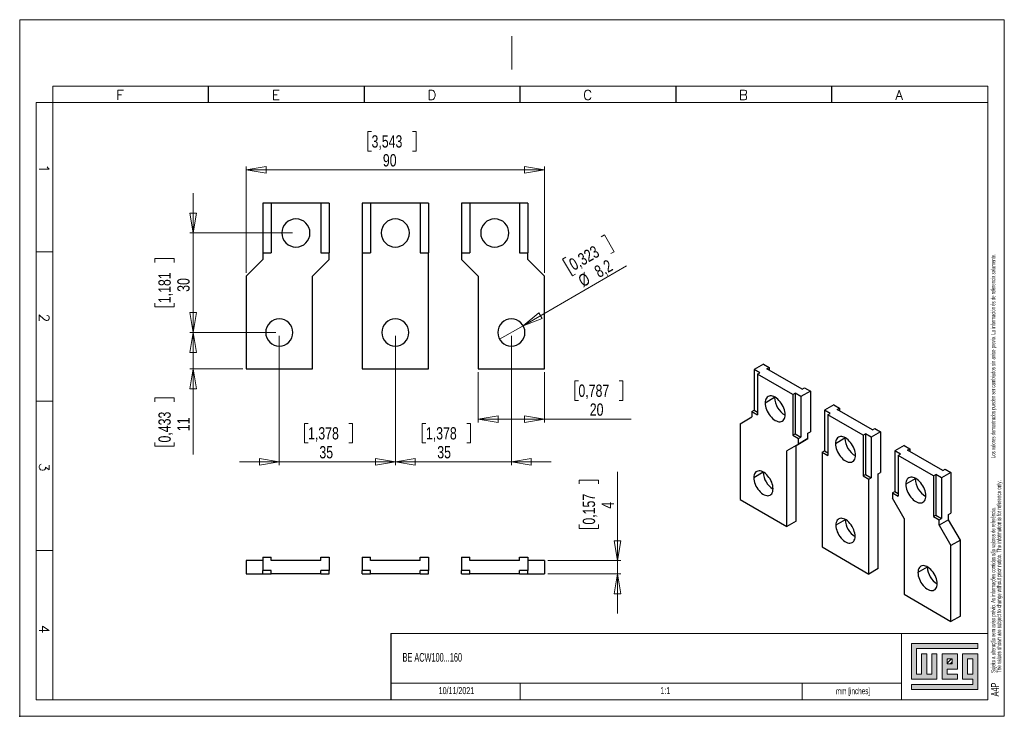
# Model space of a CAD drawing. Header units: millimetres. Extents: x 0 to 297, y 0 to 210.
import ezdxf

# ---------------------------------------------------------------- set-up
doc = ezdxf.new("R2010")
doc.units = ezdxf.units.MM
doc.header["$PDSIZE"] = -1
doc.layers.add('FORMATO', color=7, linetype='Continuous')
doc.layers.add('LEGENDA', color=7, linetype='Continuous')
doc.styles.add('SLDTEXTSTYLE0', font='ROMANS')
doc.styles.add('SLDTEXTSTYLE1', font='TXT', dxfattribs={"width": 0.605})
doc.styles.add('SLDTEXTSTYLE2', font='TXT', dxfattribs={"width": 0.574617})
doc.styles.add('SLDTEXTSTYLE3', font='TXT', dxfattribs={"width": 0.75})
doc.dimstyles.new('SLDDIMSTYLE0', dxfattribs={"dimtxt": 3.704167, "dimasz": 6, "dimexe": 0, "dimexo": 0.0625, "dimgap": 0.926042, "dimtad": 1, "dimdec": 1, "dimrnd": 1e-09, "dimzin": 12, "dimdsep": 46, "dimtxsty": 'SLDTEXTSTYLE3', "dimblk1": 'CLOSED', "dimblk2": 'CLOSED', "dimsah": 1, "dimcen": 0.09, "dimadec": 0, "dimazin": 3, "dimtfac": 1, "dimtdec": 1, "dimtmove": 0, "dimatfit": 0, "dimldrblk": 'CLOSED', "dimfxl": 0, "dimfrac": 2, "dimtolj": 1, "dimtzin": 12, "dimarcsym": 0})
doc.dimstyles.new('SLDDIMSTYLE1', dxfattribs={"dimtxt": 3.704167, "dimasz": 6, "dimexe": 0, "dimexo": 0.0625, "dimgap": 0.926042, "dimtad": 1, "dimdec": 1, "dimrnd": 1e-09, "dimzin": 12, "dimdsep": 46, "dimtxsty": 'SLDTEXTSTYLE3', "dimblk1": 'CLOSED', "dimblk2": 'CLOSED', "dimsah": 1, "dimcen": 0.09, "dimadec": 0, "dimazin": 3, "dimtfac": 1, "dimtdec": 1, "dimtofl": 0, "dimtmove": 0, "dimatfit": 3, "dimldrblk": 'CLOSED', "dimfxl": 0, "dimfrac": 2, "dimtolj": 1, "dimtzin": 12, "dimarcsym": 0})
doc.dimstyles.new('SLDDIMSTYLE2', dxfattribs={"dimtxt": 3.704167, "dimasz": 6, "dimexe": 0, "dimexo": 0.0625, "dimgap": 0.926042, "dimtad": 1, "dimdec": 1, "dimrnd": 1e-09, "dimzin": 12, "dimdsep": 46, "dimtxsty": 'SLDTEXTSTYLE3', "dimblk1": 'NONE', "dimblk2": 'CLOSED', "dimsah": 1, "dimcen": 0, "dimadec": 0, "dimazin": 3, "dimtfac": 1, "dimtdec": 1, "dimtmove": 0, "dimatfit": 3, "dimldrblk": 'NONE', "dimfxl": 0, "dimfrac": 2, "dimtolj": 1, "dimtzin": 12, "dimarcsym": 0})

# ---------------------------------------------------------------- blocks, each defined once
blk = doc.blocks.new('SW_NOTE_0')
at = {"color": 0, "linetype": 'Continuous', "lineweight": 0, "attachment_point": 1, "rotation": 90}
for s, insert, char_height, style in [('Sujeito a alteração sem aviso prévio. As informações contidas são valores de referência.                                          Los valores demostrados pueden ser cambiados sin aviso previo. La información és de referencia solamente.', (-1.71, 0), 1.32292, 'SLDTEXTSTYLE2'), ('The values shown are subject to change without prior notice. The information is for reference only.', (0.06, 0), 1.3229, 'SLDTEXTSTYLE1')]:
    blk.add_mtext(s, dxfattribs=dict(at, insert=insert, char_height=char_height, style=style))
blk = doc.blocks.new('_CLOSED')
at = {"color": 0, "linetype": 'ByBlock', "lineweight": -2}
for p, q in [((-1, 0.166667), (0, 0)), ((-1, 0.166667), (-1, -0.166667)), ((0, 0), (-1, -0.166667)), ((0, 0), (-1, 0))]:
    blk.add_line(p, q, dxfattribs=at)
blk = doc.blocks.new('_D')
at = {"color": 7, "linetype": 'Continuous', "lineweight": 18}
for p, q in [((113.31, 114.7), (113.31, 75.7)), ((148.31, 114.7), (148.31, 75.7)), ((122.54, 88.27), (121.41, 88.27)), ((121.41, 88.27), (121.41, 82.39)), ((134.85, 88.27), (135.98, 88.27)), ((135.98, 88.27), (135.98, 82.39)), ((121.41, 82.39), (122.54, 82.39)), ((135.98, 82.39), (134.85, 82.39)), ((113.31, 76.7), (101.31, 76.7)), ((148.31, 76.7), (113.31, 76.7)), ((148.31, 76.7), (160.31, 76.7))]:
    blk.add_line(p, q, dxfattribs=at)
at = {"color": 7, "linetype": 'Continuous', "lineweight": 18, "xscale": 6, "yscale": 6}
blk.add_blockref('_CLOSED', (113.31, 76.7, 56.25), dxfattribs=at)
at = {"color": 7, "linetype": 'Continuous', "lineweight": 18, "xscale": 6, "yscale": 6, "rotation": 180.0000000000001}
blk.add_blockref('_CLOSED', (148.31, 76.7, 56.25), dxfattribs=at)
at = {"color": 7, "linetype": 'Continuous', "lineweight": 18, "char_height": 3.704, "attachment_point": 1, "style": 'SLDTEXTSTYLE3'}
for s, insert in [('1,378', (122.54, 87.16)), ('35', (125.96, 81.47))]:
    blk.add_mtext(s, dxfattribs=dict(at, insert=insert))
blk = doc.blocks.new('_D_1')
at = {"color": 7, "linetype": 'Continuous', "lineweight": 18}
for p, q in [((78.31, 114.7), (78.31, 75.7)), ((113.31, 114.7), (113.31, 75.7)), ((86.98, 88.27), (85.86, 88.27)), ((85.86, 88.27), (85.86, 82.39)), ((99.3, 88.27), (100.42, 88.27)), ((100.42, 88.27), (100.42, 82.39)), ((85.86, 82.39), (86.98, 82.39)), ((100.42, 82.39), (99.3, 82.39)), ((78.31, 76.7), (66.31, 76.7)), ((113.31, 76.7), (78.31, 76.7)), ((113.31, 76.7), (125.31, 76.7))]:
    blk.add_line(p, q, dxfattribs=at)
at = {"color": 7, "linetype": 'Continuous', "lineweight": 18, "xscale": 6, "yscale": 6}
blk.add_blockref('_CLOSED', (78.31, 76.7, 56.25), dxfattribs=at)
at = {"color": 7, "linetype": 'Continuous', "lineweight": 18, "xscale": 6, "yscale": 6, "rotation": 180.0000000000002}
blk.add_blockref('_CLOSED', (113.31, 76.7, 56.25), dxfattribs=at)
at = {"color": 7, "linetype": 'Continuous', "lineweight": 18, "char_height": 3.704, "attachment_point": 1, "style": 'SLDTEXTSTYLE3'}
for s, insert in [('1,378', (86.98, 87.16)), ('35', (90.4, 81.47))]:
    blk.add_mtext(s, dxfattribs=dict(at, insert=insert))
blk = doc.blocks.new('_D_2')
at = {"color": 7, "linetype": 'Continuous', "lineweight": 18}
for p, q in [((138.31, 103.7), (138.31, 88.55)), ((158.31, 103.7), (158.31, 88.55)), ((168.54, 101.12), (167.42, 101.12)), ((167.42, 101.12), (167.42, 95.24)), ((180.86, 101.12), (181.98, 101.12)), ((181.98, 101.12), (181.98, 95.24)), ((167.42, 95.24), (168.54, 95.24)), ((181.98, 95.24), (180.86, 95.24)), ((138.31, 89.55), (158.31, 89.55)), ((158.31, 89.55), (184.48, 89.55))]:
    blk.add_line(p, q, dxfattribs=at)
at = {"color": 7, "linetype": 'Continuous', "lineweight": 18, "xscale": 6, "yscale": 6, "rotation": 180.0000000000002}
blk.add_blockref('_CLOSED', (138.31, 89.55, 56.25), dxfattribs=at)
at = {"color": 7, "linetype": 'Continuous', "lineweight": 18, "xscale": 6, "yscale": 6}
blk.add_blockref('_CLOSED', (158.31, 89.55, 56.25), dxfattribs=at)
at = {"color": 7, "linetype": 'Continuous', "lineweight": 18, "char_height": 3.704, "attachment_point": 1, "style": 'SLDTEXTSTYLE3'}
for s, insert in [('0,787', (168.54, 100.01)), ('20', (171.96, 94.32))]:
    blk.add_mtext(s, dxfattribs=dict(at, insert=insert))
blk = doc.blocks.new('_D_3')
at = {"color": 7, "linetype": 'Continuous', "lineweight": 18}
for p, q in [((106.13, 176.27), (105.01, 176.27)), ((105.01, 176.27), (105.01, 170.39)), ((118.45, 176.27), (119.57, 176.27)), ((119.57, 176.27), (119.57, 170.39)), ((105.01, 170.39), (106.13, 170.39)), ((119.57, 170.39), (118.45, 170.39)), ((68.31, 133.7), (68.31, 165.7)), ((68.31, 164.7), (158.31, 164.7)), ((158.31, 133.7), (158.31, 165.7))]:
    blk.add_line(p, q, dxfattribs=at)
at = {"color": 7, "linetype": 'Continuous', "lineweight": 18, "xscale": 6, "yscale": 6, "rotation": 180.0000000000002}
blk.add_blockref('_CLOSED', (68.31, 164.7, 56.25), dxfattribs=at)
at = {"color": 7, "linetype": 'Continuous', "lineweight": 18, "xscale": 6, "yscale": 6}
blk.add_blockref('_CLOSED', (158.31, 164.7, 56.25), dxfattribs=at)
at = {"color": 7, "linetype": 'Continuous', "lineweight": 18, "char_height": 3.704, "attachment_point": 1, "style": 'SLDTEXTSTYLE3'}
for s, insert in [('3,543', (106.13, 175.16)), ('90', (109.55, 169.47))]:
    blk.add_mtext(s, dxfattribs=dict(at, insert=insert))
blk = doc.blocks.new('_D_4')
at = {"color": 7, "linetype": 'Continuous', "lineweight": 18}
for p, q in [((175.39, 144.57), (176.37, 145.14)), ((176.37, 145.14), (179.31, 140.04)), ((179.31, 140.04), (178.34, 139.48)), ((164.73, 138.42), (163.76, 137.85)), ((163.76, 137.85), (166.7, 132.76)), ((151.86, 117.75), (183.08, 135.77)), ((166.7, 132.76), (167.67, 133.32)), ((151.86, 117.75), (144.76, 113.65))]:
    blk.add_line(p, q, dxfattribs=at)
at = {"color": 7, "linetype": 'Continuous', "lineweight": 18, "xscale": 6, "yscale": 6, "rotation": 210.0000000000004}
blk.add_blockref('_CLOSED', (151.86, 117.75, 56.25), dxfattribs=at)
at = {"color": 7, "linetype": 'Continuous', "lineweight": 18, "char_height": 3.704, "attachment_point": 1, "rotation": 30, "style": 'SLDTEXTSTYLE3'}
for s, insert in [('0,323', (165.29, 137.45)), ('8,2', (172.92, 135.29)), ('%%c', (168.08, 132.5))]:
    blk.add_mtext(s, dxfattribs=dict(at, insert=insert))
blk = doc.blocks.new('_NONE')
blk = doc.blocks.new('_D_5')
at = {"color": 7, "linetype": 'Continuous', "lineweight": 18}
for p, q in [((52.31, 115.7), (52.31, 127.7)), ((77.31, 115.7), (51.31, 115.7)), ((52.31, 104.7), (52.31, 115.7)), ((67.31, 104.7), (51.31, 104.7)), ((52.31, 104.7), (52.31, 78.92)), ((40.74, 94.85), (40.74, 95.98)), ((40.74, 95.98), (46.62, 95.98)), ((46.62, 95.98), (46.62, 94.85)), ((40.74, 82.54), (40.74, 81.41)), ((40.74, 81.41), (46.62, 81.41)), ((46.62, 81.41), (46.62, 82.54))]:
    blk.add_line(p, q, dxfattribs=at)
at = {"color": 7, "linetype": 'Continuous', "lineweight": 18, "xscale": 6, "yscale": 6}
for p, rotation in [((52.31, 115.7, 56.25), 270.0000000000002), ((52.31, 104.7, 56.25), 90.0000000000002)]:
    blk.add_blockref('_CLOSED', p, dxfattribs=dict(at, rotation=rotation))
at = {"color": 7, "linetype": 'Continuous', "lineweight": 18, "char_height": 3.704, "attachment_point": 1, "rotation": 90, "style": 'SLDTEXTSTYLE3'}
for s, insert in [('0,433', (41.85, 82.54)), ('11', (47.54, 85.96))]:
    blk.add_mtext(s, dxfattribs=dict(at, insert=insert))
blk = doc.blocks.new('_D_6')
at = {"color": 7, "linetype": 'Continuous', "lineweight": 18}
for p, q in [((52.31, 145.7), (52.31, 157.7)), ((82.31, 145.7), (51.31, 145.7)), ((52.31, 115.7), (52.31, 145.7)), ((40.74, 136.85), (40.74, 137.98)), ((40.74, 137.98), (46.62, 137.98)), ((46.62, 137.98), (46.62, 136.85)), ((40.74, 124.54), (40.74, 123.41)), ((40.74, 123.41), (46.62, 123.41)), ((46.62, 123.41), (46.62, 124.54)), ((77.31, 115.7), (51.31, 115.7)), ((52.31, 115.7), (52.31, 103.7))]:
    blk.add_line(p, q, dxfattribs=at)
at = {"color": 7, "linetype": 'Continuous', "lineweight": 18, "xscale": 6, "yscale": 6}
for p, rotation in [((52.31, 145.7, 56.25), 270.0000000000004), ((52.31, 115.7, 56.25), 90.0000000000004)]:
    blk.add_blockref('_CLOSED', p, dxfattribs=dict(at, rotation=rotation))
at = {"color": 7, "linetype": 'Continuous', "lineweight": 18, "char_height": 3.704, "attachment_point": 1, "rotation": 90, "style": 'SLDTEXTSTYLE3'}
for s, insert in [('1,181', (41.85, 124.54)), ('30', (47.54, 127.96))]:
    blk.add_mtext(s, dxfattribs=dict(at, insert=insert))
blk = doc.blocks.new('_D_7')
at = {"color": 7, "linetype": 'Continuous', "lineweight": 18}
for p, q in [((180.31, 46.94), (180.31, 73.71)), ((168.74, 70.09), (168.74, 71.22)), ((168.74, 71.22), (174.62, 71.22)), ((174.62, 71.22), (174.62, 70.09)), ((168.74, 57.78), (168.74, 56.66)), ((168.74, 56.66), (174.62, 56.66)), ((174.62, 56.66), (174.62, 57.78)), ((159.31, 46.94), (181.31, 46.94)), ((180.31, 46.94), (180.31, 42.94)), ((159.31, 42.94), (181.31, 42.94)), ((180.31, 42.94), (180.31, 30.94))]:
    blk.add_line(p, q, dxfattribs=at)
at = {"color": 7, "linetype": 'Continuous', "lineweight": 18, "xscale": 6, "yscale": 6}
for p, rotation in [((180.31, 46.94, 100.59), 270.0000000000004), ((180.31, 42.94, 100.59), 90.0000000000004)]:
    blk.add_blockref('_CLOSED', p, dxfattribs=dict(at, rotation=rotation))
at = {"color": 7, "linetype": 'Continuous', "lineweight": 18, "attachment_point": 1, "rotation": 90, "style": 'SLDTEXTSTYLE3'}
for s, insert, char_height in [('0,157', (169.85, 57.78), 3.704), ('4', (175.54, 62.57), 3.7)]:
    blk.add_mtext(s, dxfattribs=dict(at, insert=insert, char_height=char_height))

msp = doc.modelspace()

# ---------------------------------------------------------------- hatches: boundary and pattern name
at = {"linetype": 'Continuous'}
msp.add_hatch(color=7, dxfattribs=at).paths.add_polyline_path([(268.99, 21.93), (268.99, 11.15), (276.69, 11.15), (276.69, 18.85), (275.15, 18.85), (275.15, 12.69), (273.61, 12.69), (273.61, 18.85), (272.07, 18.85), (272.07, 12.69), (270.53, 12.69), (270.53, 20.39), (289.01, 20.39), (289.01, 21.93)], flags=0)
h = msp.add_hatch(color=7, dxfattribs=at)
h.paths.add_polyline_path([(268.99, 8.07), (289.01, 8.07), (289.01, 18.85), (284.39, 18.85), (284.39, 11.15), (287.47, 11.15), (287.47, 9.61), (268.99, 9.61)], flags=0)
h.paths.add_polyline_path([(285.93, 17.31), (287.47, 17.31), (287.47, 12.69), (285.93, 12.69)], flags=0)
h = msp.add_hatch(color=7, dxfattribs=at)
h.paths.add_polyline_path([(282.85, 12.69), (279.77, 12.69), (279.77, 14.23), (282.85, 14.23), (282.85, 18.85), (278.23, 18.85), (278.23, 11.15), (282.85, 11.15)], flags=0)
h.paths.add_polyline_path([(281.31, 15.77), (279.77, 15.77), (279.77, 17.31), (281.31, 17.31)], flags=0)
h = msp.add_hatch(dxfattribs=at)
h.set_pattern_fill('ANSI31', color=8, scale=0.25, style=0)
h.paths.add_polyline_path([(281.31, 15.77), (279.77, 15.77), (279.77, 17.31), (281.31, 17.31)], flags=0)

# ---------------------------------------------------------------- linework, layer by layer
at = {"color": 7, "linetype": 'Continuous', "lineweight": 18}
for p, q in [((10, 5), (10, 190)), ((5, 185), (5, 5)), ((292, 185), (292, 5)), ((5, 140), (10, 140)), ((5, 95), (10, 95)), ((5, 50), (10, 50)), ((289.01, 21.93), (268.99, 21.93)), ((268.99, 21.93), (268.99, 11.15)), ((289.01, 20.39), (289.01, 21.93)), ((270.53, 20.39), (289.01, 20.39)), ((270.53, 12.69), (270.53, 20.39)), ((273.61, 18.85), (272.07, 18.85)), ((272.07, 18.85), (272.07, 12.69)), ((273.61, 12.69), (273.61, 18.85)), ((276.69, 18.85), (275.15, 18.85)), ((275.15, 18.85), (275.15, 12.69)), ((276.69, 11.15), (276.69, 18.85)), ((282.85, 18.85), (278.23, 18.85)), ((278.23, 18.85), (278.23, 11.15)), ((282.85, 14.23), (282.85, 18.85)), ((289.01, 18.85), (284.39, 18.85)), ((284.39, 18.85), (284.39, 11.15)), ((289.01, 8.07), (289.01, 18.85)), ((279.77, 17.31), (281.31, 17.31)), ((279.77, 15.77), (279.77, 17.31)), ((281.31, 15.77), (279.77, 15.77)), ((281.31, 17.31), (281.31, 15.77)), ((285.93, 12.69), (285.93, 17.31)), ((285.93, 17.31), (287.47, 17.31)), ((287.47, 17.31), (287.47, 12.69)), ((272.07, 12.69), (270.53, 12.69)), ((275.15, 12.69), (273.61, 12.69)), ((279.77, 14.23), (282.85, 14.23)), ((279.77, 12.69), (279.77, 14.23)), ((282.85, 12.69), (279.77, 12.69)), ((282.85, 11.15), (282.85, 12.69)), ((287.47, 12.69), (285.93, 12.69)), ((151, 10), (151, 5)), ((236, 10), (236, 5)), ((268.99, 11.15), (276.69, 11.15)), ((268.99, 9.61), (268.99, 8.07)), ((287.47, 9.61), (268.99, 9.61)), ((278.23, 11.15), (282.85, 11.15)), ((284.39, 11.15), (287.47, 11.15)), ((287.47, 11.15), (287.47, 9.61)), ((268.99, 8.07), (289.01, 8.07)), ((5, 5), (10, 5))]:
    msp.add_line(p, q, dxfattribs=at)
at = {"color": 7, "linetype": 'Continuous', "lineweight": 25}
for p, q in [((75.81, 154.7), (73.31, 154.7)), ((73.31, 154.7), (73.31, 139.7)), ((90.81, 154.7), (75.81, 154.7)), ((75.81, 154.7), (75.81, 139.7)), ((90.81, 154.7), (90.81, 139.7)), ((93.31, 154.7), (90.81, 154.7)), ((93.31, 154.7), (93.31, 139.7)), ((103.31, 154.7), (103.31, 139.7)), ((105.81, 154.7), (103.31, 154.7)), ((120.81, 154.7), (105.81, 154.7)), ((105.81, 154.7), (105.81, 139.7)), ((120.81, 154.7), (120.81, 139.7)), ((123.31, 154.7), (120.81, 154.7)), ((123.31, 154.7), (123.31, 139.7)), ((135.81, 154.7), (133.31, 154.7)), ((133.31, 154.7), (133.31, 139.7)), ((135.81, 154.7), (135.81, 139.7)), ((150.81, 154.7), (135.81, 154.7)), ((150.81, 154.7), (150.81, 139.7)), ((153.31, 154.7), (150.81, 154.7)), ((153.31, 154.7), (153.31, 139.7)), ((73.31, 139.7), (73.31, 137.7)), ((73.31, 139.7), (75.81, 139.7)), ((90.81, 139.7), (93.31, 139.7)), ((93.31, 137.7), (93.31, 139.7)), ((103.31, 139.7), (103.31, 104.7)), ((103.31, 139.7), (105.81, 139.7)), ((120.81, 139.7), (123.31, 139.7)), ((123.31, 104.7), (123.31, 139.7)), ((133.31, 139.7), (133.31, 137.7)), ((133.31, 139.7), (135.81, 139.7)), ((150.81, 139.7), (153.31, 139.7)), ((153.31, 137.7), (153.31, 139.7)), ((68.31, 132.7), (73.31, 137.7)), ((93.31, 137.7), (88.31, 132.7)), ((138.31, 132.7), (133.31, 137.7)), ((153.31, 137.7), (158.31, 132.7)), ((68.31, 132.7), (68.31, 104.7)), ((88.31, 104.7), (88.31, 132.7)), ((138.31, 132.7), (138.31, 104.7)), ((158.31, 104.7), (158.31, 132.7)), ((68.31, 104.7), (88.31, 104.7)), ((103.31, 104.7), (123.31, 104.7)), ((138.31, 104.7), (158.31, 104.7)), ((224.35, 106.17), (221.52, 104.53)), ((223.29, 103.51), (221.52, 104.53)), ((221.52, 104.53), (221.52, 92.29)), ((224.35, 106.17), (226.12, 105.15)), ((225.41, 104.74), (226.12, 105.15)), ((236.02, 98.61), (225.41, 104.74)), ((226.12, 105.15), (226.12, 104.33)), ((222.58, 103.1), (223.29, 103.51)), ((233.19, 96.98), (222.58, 103.1)), ((222.58, 103.1), (222.58, 90.86)), ((236.02, 98.61), (236.72, 99.02)), ((236.72, 99.02), (238.49, 98)), ((227.71, 96.06), (224.88, 94.43)), ((227.71, 96.06), (227.71, 96.26)), ((233.19, 96.98), (233.9, 97.39)), ((233.19, 96.98), (233.19, 84.73)), ((235.66, 96.37), (233.9, 97.39)), ((233.9, 97.39), (233.9, 85.14)), ((238.49, 98), (235.66, 96.37)), ((235.66, 96.37), (235.66, 84.12)), ((238.49, 98), (238.49, 85.75)), ((220.81, 91.88), (221.52, 92.29)), ((221.52, 92.29), (222.58, 91.67)), ((245.56, 93.92), (242.73, 92.29)), ((244.5, 91.27), (242.73, 92.29)), ((242.73, 92.29), (242.73, 80.04)), ((245.56, 93.92), (247.33, 92.9)), ((246.62, 92.49), (247.33, 92.9)), ((257.23, 86.37), (246.62, 92.49)), ((247.33, 92.9), (247.33, 92.08)), ((217.28, 88.2), (220.81, 90.24)), ((220.81, 91.88), (220.81, 90.24)), ((220.81, 91.88), (222.58, 90.86)), ((243.79, 90.86), (244.5, 91.27)), ((243.79, 90.86), (243.79, 78.61)), ((254.4, 84.74), (243.79, 90.86)), ((217.28, 88.2), (217.28, 65.34)), ((257.23, 86.37), (257.94, 86.78)), ((257.94, 86.78), (259.7, 85.76)), ((233.19, 84.73), (233.9, 85.14)), ((233.19, 84.73), (234.96, 83.71)), ((233.9, 85.14), (235.66, 84.12)), ((234.25, 81.67), (237.78, 83.71)), ((234.96, 83.71), (235.66, 84.12)), ((237.78, 83.71), (234.96, 82.08)), ((234.96, 82.08), (234.96, 83.71)), ((237.78, 85.35), (238.49, 85.75)), ((237.78, 83.71), (237.78, 85.35)), ((248.92, 83.82), (246.09, 82.18)), ((248.92, 83.82), (248.93, 84.01)), ((254.4, 84.74), (255.11, 85.14)), ((254.4, 84.74), (254.4, 72.49)), ((256.88, 84.12), (255.11, 85.14)), ((255.11, 85.14), (255.11, 72.9)), ((259.7, 85.76), (256.88, 84.12)), ((256.88, 84.12), (256.88, 71.88)), ((259.7, 85.76), (259.7, 73.51)), ((234.96, 82.08), (231.42, 80.04)), ((234.25, 81.67), (231.42, 80.04)), ((234.25, 58.81), (234.25, 81.67)), ((266.78, 81.67), (263.95, 80.04)), ((266.78, 81.67), (268.54, 80.65)), ((267.84, 80.25), (268.54, 80.65)), ((278.44, 74.12), (267.84, 80.25)), ((268.54, 80.65), (268.54, 79.84)), ((231.42, 57.18), (231.42, 80.04)), ((242.03, 79.63), (242.73, 80.04)), ((242.03, 79.63), (242.03, 51.05)), ((242.03, 79.63), (243.79, 78.61)), ((242.73, 80.04), (243.79, 79.43)), ((265.71, 79.02), (263.95, 80.04)), ((263.95, 80.04), (263.95, 67.79)), ((265.01, 78.61), (265.71, 79.02)), ((265.01, 78.61), (265.01, 66.36)), ((275.61, 72.49), (265.01, 78.61)), ((278.44, 74.12), (279.15, 74.53)), ((279.15, 74.53), (280.92, 73.51)), ((224.28, 73.55), (221.45, 71.91)), ((224.28, 73.55), (224.28, 73.63)), ((254.4, 72.49), (255.11, 72.9)), ((254.4, 72.49), (256.17, 71.47)), ((255.11, 72.9), (256.88, 71.88)), ((256.17, 71.47), (256.88, 71.88)), ((256.17, 42.89), (256.17, 71.47)), ((259, 73.1), (259.7, 73.51)), ((259, 44.52), (259, 73.1)), ((270.13, 71.57), (267.31, 69.94)), ((270.13, 71.57), (270.14, 71.77)), ((275.61, 72.49), (276.32, 72.9)), ((275.61, 72.49), (275.61, 60.24)), ((278.09, 71.88), (276.32, 72.9)), ((276.32, 72.9), (276.32, 60.65)), ((280.92, 73.51), (278.09, 71.88)), ((278.09, 71.88), (278.09, 59.63)), ((280.92, 73.51), (280.92, 61.26)), ((263.24, 67.39), (263.95, 67.79)), ((263.24, 67.39), (263.24, 65.75)), ((263.24, 67.39), (265.01, 66.36)), ((266.78, 59.63), (263.24, 65.75)), ((263.95, 67.79), (265.01, 67.18)), ((217.28, 65.34), (231.42, 57.18)), ((266.78, 59.63), (266.78, 36.77)), ((275.61, 60.24), (276.32, 60.65)), ((275.61, 60.24), (277.38, 59.22)), ((276.32, 60.65), (278.09, 59.63)), ((277.38, 59.22), (278.09, 59.63)), ((280.21, 60.85), (280.92, 61.26)), ((280.21, 59.22), (280.21, 60.85)), ((234.25, 58.81), (231.42, 57.18)), ((249.03, 59.26), (246.2, 57.63)), ((249.03, 59.26), (249.03, 59.34)), ((277.38, 57.59), (277.38, 59.22)), ((280.21, 59.22), (277.38, 57.59)), ((277.38, 57.59), (280.92, 51.46)), ((283.75, 53.1), (280.21, 59.22)), ((242.03, 51.05), (256.17, 42.89)), ((283.75, 53.1), (280.92, 51.46)), ((280.92, 28.6), (280.92, 51.46)), ((283.75, 30.23), (283.75, 53.1)), ((73.31, 47.94), (73.31, 43.94)), ((73.31, 47.94), (75.81, 47.94)), ((75.81, 46.94), (75.81, 47.94)), ((90.81, 46.94), (90.81, 47.94)), ((90.81, 47.94), (93.31, 47.94)), ((93.31, 47.94), (93.31, 43.94)), ((103.31, 47.94), (103.31, 43.94)), ((103.31, 47.94), (105.81, 47.94)), ((105.81, 46.94), (105.81, 47.94)), ((120.81, 46.94), (120.81, 47.94)), ((120.81, 47.94), (123.31, 47.94)), ((123.31, 47.94), (123.31, 43.94)), ((133.31, 47.94), (133.31, 43.94)), ((133.31, 47.94), (135.81, 47.94)), ((135.81, 46.94), (135.81, 47.94)), ((150.81, 46.94), (150.81, 47.94)), ((150.81, 47.94), (153.31, 47.94)), ((153.31, 47.94), (153.31, 43.94)), ((68.31, 46.94), (68.31, 42.94)), ((73.31, 46.94), (68.31, 46.94)), ((90.81, 46.94), (75.81, 46.94)), ((120.81, 46.94), (105.81, 46.94)), ((150.81, 46.94), (135.81, 46.94)), ((158.31, 46.94), (153.31, 46.94)), ((158.31, 46.94), (158.31, 42.94)), ((273.78, 44.97), (270.95, 43.34)), ((273.78, 44.97), (273.78, 45.05)), ((68.31, 42.94), (73.31, 42.94)), ((75.81, 43.94), (73.31, 43.94)), ((73.31, 42.94), (73.31, 43.94)), ((73.31, 42.94), (75.81, 42.94)), ((75.81, 42.94), (75.81, 43.94)), ((90.81, 42.94), (75.81, 42.94)), ((93.31, 43.94), (90.81, 43.94)), ((90.81, 42.94), (90.81, 43.94)), ((90.81, 42.94), (93.31, 42.94)), ((93.31, 42.94), (93.31, 43.94)), ((105.81, 43.94), (103.31, 43.94)), ((103.31, 42.94), (103.31, 43.94)), ((103.31, 42.94), (105.81, 42.94)), ((105.81, 42.94), (105.81, 43.94)), ((120.81, 42.94), (105.81, 42.94)), ((123.31, 43.94), (120.81, 43.94)), ((120.81, 42.94), (120.81, 43.94)), ((120.81, 42.94), (123.31, 42.94)), ((123.31, 42.94), (123.31, 43.94)), ((135.81, 43.94), (133.31, 43.94)), ((133.31, 42.94), (133.31, 43.94)), ((133.31, 42.94), (135.81, 42.94)), ((135.81, 42.94), (135.81, 43.94)), ((150.81, 42.94), (135.81, 42.94)), ((153.31, 43.94), (150.81, 43.94)), ((150.81, 42.94), (150.81, 43.94)), ((150.81, 42.94), (153.31, 42.94)), ((153.31, 42.94), (153.31, 43.94)), ((153.31, 42.94), (158.31, 42.94)), ((259, 44.52), (256.17, 42.89)), ((266.78, 36.77), (280.92, 28.6)), ((283.75, 30.23), (280.92, 28.6))]:
    msp.add_line(p, q, dxfattribs=at)
at = {"color": 7, "linetype": 'Continuous', "lineweight": 25, "flags": 128}
for points in [[(230.89, 90.96), (230.86, 91.43), (230.79, 91.92), (230.66, 92.42), (230.49, 92.93), (230.27, 93.43), (230.01, 93.92), (229.71, 94.39), (229.39, 94.83), (229.03, 95.24), (228.66, 95.6), (228.28, 95.91), (227.88, 96.16), (227.49, 96.36), (227.11, 96.5), (226.73, 96.56), (226.38, 96.57), (226.06, 96.5), (225.76, 96.38), (225.5, 96.18), (225.28, 95.93), (225.11, 95.63), (224.98, 95.27), (224.91, 94.87), (224.88, 94.43)], [(224.88, 94.43), (224.91, 93.96), (224.98, 93.47), (225.11, 92.97), (225.28, 92.46), (225.5, 91.96), (225.76, 91.47), (226.06, 91), (226.38, 90.56), (226.73, 90.15), (227.11, 89.79), (227.49, 89.48), (227.88, 89.22), (228.28, 89.03), (228.66, 88.89), (229.03, 88.82), (229.39, 88.82), (229.71, 88.89), (230.01, 89.01), (230.27, 89.21), (230.49, 89.46), (230.66, 89.76), (230.79, 90.12), (230.86, 90.52), (230.89, 90.96)], [(252.1, 78.71), (252.08, 79.18), (252, 79.67), (251.87, 80.17), (251.7, 80.68), (251.48, 81.18), (251.22, 81.68), (250.93, 82.15), (250.6, 82.59), (250.25, 82.99), (249.88, 83.35), (249.49, 83.66), (249.1, 83.92), (248.71, 84.12), (248.32, 84.25), (247.95, 84.32), (247.6, 84.32), (247.27, 84.26), (246.97, 84.13), (246.71, 83.94), (246.5, 83.69), (246.32, 83.38), (246.2, 83.02), (246.12, 82.62), (246.09, 82.18)], [(246.09, 82.18), (246.12, 81.72), (246.2, 81.23), (246.32, 80.72), (246.5, 80.22), (246.71, 79.71), (246.97, 79.22), (247.27, 78.75), (247.6, 78.31), (247.95, 77.91), (248.32, 77.55), (248.71, 77.23), (249.1, 76.98), (249.49, 76.78), (249.88, 76.65), (250.25, 76.58), (250.6, 76.58), (250.93, 76.64), (251.22, 76.77), (251.48, 76.96), (251.7, 77.21), (251.87, 77.52), (252, 77.87), (252.08, 78.28), (252.1, 78.71)], [(227.25, 68.57), (227.22, 69.04), (227.14, 69.53), (227.01, 70.04), (226.83, 70.55), (226.6, 71.05), (226.33, 71.54), (226.02, 72.01), (225.68, 72.44), (225.32, 72.83), (224.94, 73.18), (224.55, 73.47), (224.15, 73.69), (223.76, 73.86), (223.38, 73.95), (223.02, 73.98), (222.68, 73.94), (222.37, 73.83), (222.1, 73.65), (221.87, 73.41), (221.69, 73.11), (221.56, 72.75), (221.48, 72.35), (221.45, 71.91)], [(221.45, 71.91), (221.48, 71.44), (221.56, 70.95), (221.69, 70.44), (221.87, 69.93), (222.1, 69.42), (222.37, 68.94), (222.68, 68.47), (223.02, 68.04), (223.38, 67.65), (223.76, 67.3), (224.15, 67.01), (224.55, 66.79), (224.94, 66.62), (225.32, 66.52), (225.68, 66.5), (226.02, 66.54), (226.33, 66.65), (226.6, 66.83), (226.83, 67.07), (227.01, 67.37), (227.14, 67.72), (227.22, 68.13), (227.25, 68.57)], [(273.32, 66.47), (273.29, 66.94), (273.21, 67.42), (273.09, 67.93), (272.91, 68.44), (272.7, 68.94), (272.44, 69.43), (272.14, 69.9), (271.81, 70.34), (271.46, 70.74), (271.09, 71.11), (270.7, 71.42), (270.31, 71.67), (269.92, 71.87), (269.53, 72), (269.16, 72.07), (268.81, 72.08), (268.48, 72.01), (268.19, 71.88), (267.93, 71.69), (267.71, 71.44), (267.53, 71.13), (267.41, 70.78), (267.33, 70.38), (267.31, 69.94)], [(267.31, 69.94), (267.33, 69.47), (267.41, 68.98), (267.53, 68.48), (267.71, 67.97), (267.93, 67.47), (268.19, 66.98), (268.48, 66.51), (268.81, 66.06), (269.16, 65.66), (269.53, 65.3), (269.92, 64.99), (270.31, 64.73), (270.7, 64.54), (271.09, 64.4), (271.46, 64.33), (271.81, 64.33), (272.14, 64.39), (272.44, 64.52), (272.7, 64.71), (272.91, 64.96), (273.09, 65.27), (273.21, 65.63), (273.29, 66.03), (273.32, 66.47)], [(252, 54.28), (251.97, 54.75), (251.89, 55.24), (251.76, 55.75), (251.57, 56.26), (251.35, 56.77), (251.08, 57.26), (250.77, 57.72), (250.43, 58.15), (250.07, 58.55), (249.69, 58.89), (249.3, 59.18), (248.9, 59.41), (248.51, 59.57), (248.13, 59.67), (247.76, 59.69), (247.43, 59.65), (247.12, 59.54), (246.85, 59.36), (246.62, 59.12), (246.44, 58.82), (246.31, 58.47), (246.23, 58.07), (246.2, 57.63)], [(246.2, 57.63), (246.23, 57.15), (246.31, 56.66), (246.44, 56.15), (246.62, 55.64), (246.85, 55.14), (247.12, 54.65), (247.43, 54.18), (247.76, 53.75), (248.13, 53.36), (248.51, 53.01), (248.9, 52.73), (249.3, 52.5), (249.69, 52.33), (250.07, 52.24), (250.43, 52.21), (250.77, 52.25), (251.08, 52.36), (251.35, 52.54), (251.57, 52.78), (251.76, 53.08), (251.89, 53.44), (251.97, 53.84), (252, 54.28)], [(276.75, 39.99), (276.72, 40.46), (276.64, 40.96), (276.51, 41.46), (276.32, 41.97), (276.1, 42.48), (275.83, 42.97), (275.52, 43.43), (275.18, 43.87), (274.82, 44.26), (274.44, 44.6), (274.04, 44.89), (273.65, 45.12), (273.26, 45.28), (272.88, 45.38), (272.51, 45.41), (272.17, 45.37), (271.87, 45.25), (271.6, 45.08), (271.37, 44.83), (271.19, 44.53), (271.05, 44.18), (270.97, 43.78), (270.95, 43.34)], [(270.95, 43.34), (270.97, 42.87), (271.05, 42.37), (271.19, 41.87), (271.37, 41.36), (271.6, 40.85), (271.87, 40.36), (272.17, 39.9), (272.51, 39.46), (272.88, 39.07), (273.26, 38.73), (273.65, 38.44), (274.04, 38.21), (274.44, 38.05), (274.82, 37.95), (275.18, 37.92), (275.52, 37.96), (275.83, 38.08), (276.1, 38.25), (276.32, 38.5), (276.51, 38.8), (276.64, 39.15), (276.72, 39.55), (276.75, 39.99)]]:
    msp.add_lwpolyline(points, dxfattribs=at)
at = {"color": 7, "linetype": 'Continuous', "lineweight": 25}
for centre, radius, start, end in [((83.31, 145.7), 4.25, 0, 180), ((113.31, 145.7), 4.25, 0, 180), ((143.31, 145.7), 4.25, 0, 180), ((83.31, 145.7), 4.25, 180, 0), ((113.31, 145.7), 4.25, 180, 0), ((143.31, 145.7), 4.25, 180, 0), ((78.31, 115.7), 4.1, 0, 180), ((113.31, 115.7), 4.1, 0, 180), ((148.31, 115.7), 4.1, 0, 180), ((78.31, 115.7), 4.1, 180, 0), ((113.31, 115.7), 4.1, 180, 0), ((148.31, 115.7), 4.1, 180, 0), ((234.14, 96.32), 6.44, 182.2611, 239.6318), ((255.35, 84.07), 6.44, 182.2611, 239.6318), ((230.54, 73.82), 6.27, 182.4974, 238.2998), ((276.56, 71.82), 6.44, 182.2611, 239.6318), ((255.29, 59.53), 6.27, 182.4974, 238.2998), ((280.04, 45.24), 6.27, 182.4974, 238.2998)]:
    msp.add_arc(centre, radius, start, end, dxfattribs=at)
at = {"layer": 'FORMATO', "lineweight": 18}
for p, q in [((297, 210), (0, 210)), ((0, 210), (0, 0)), ((297, 0), (297, 210)), ((148.5, 205), (148.5, 195)), ((292, 190), (10, 190)), ((292, 190), (292, 5)), ((292, 185), (5, 185)), ((5, 185), (5, 5)), ((112, 25), (292, 25)), ((266, 25), (266, 5)), ((112, 10), (146, 10)), ((146, 10), (266, 10)), ((5, 5), (292, 5)), ((0, 0), (297, 0))]:
    msp.add_line(p, q, dxfattribs=at)
at = {"layer": 'FORMATO'}
for p, q in [((57, 185), (57, 190)), ((104, 185), (104, 190)), ((151, 185), (151, 190)), ((198, 185), (198, 190)), ((245, 185), (245, 190)), ((112, 25), (112, 5))]:
    msp.add_line(p, q, dxfattribs=at)
at = {"layer": 'FORMATO', "color": 7}
msp.add_point((0, 0), dxfattribs=at)

# ---------------------------------------------------------------- block references
at = {"color": 7, "linetype": 'Continuous', "lineweight": 0}
msp.add_blockref('SW_NOTE_0', (294.67, 13.08), dxfattribs=at)

# ---------------------------------------------------------------- texts
at = {"layer": 'FORMATO'}
for s, insert, char_height, attachment_point, style in [('F', (30.29, 188.8), 3, 2, 'SLDTEXTSTYLE0'), ('E', (77.31, 188.8), 3, 2, 'SLDTEXTSTYLE0'), ('D', (124.31, 188.8), 3, 2, 'SLDTEXTSTYLE0'), ('C', (171.31, 188.8), 3, 2, 'SLDTEXTSTYLE0'), ('B', (218.31, 188.8), 3, 2, 'SLDTEXTSTYLE0'), ('A', (265.29, 188.8), 3, 2, 'SLDTEXTSTYLE0'), ('mm [inches]', (246.19, 8.57), 1.9, 1, 'SLDTEXTSTYLE1')]:
    msp.add_mtext(s, dxfattribs=dict(at, insert=insert, char_height=char_height, attachment_point=attachment_point, style=style))
at = {"layer": 'FORMATO', "char_height": 3, "attachment_point": 2, "rotation": 270, "style": 'SLDTEXTSTYLE0'}
for s, insert in [('1', (8.89, 165.09)), ('2', (8.89, 120.09)), ('3', (8.89, 75.09)), ('4', (8.89, 26.3))]:
    msp.add_mtext(s, dxfattribs=dict(at, insert=insert))
at = {"layer": 'LEGENDA', "style": 'SLDTEXTSTYLE1'}
for s, insert, char_height, attachment_point in [('BE ACW100...160', (115.49, 19.09), 2.6458, 1), ('10/11/2021', (131.74, 8.8), 2.117, 2), ('1:1', (194.75, 8.8), 2.117, 2)]:
    msp.add_mtext(s, dxfattribs=dict(at, insert=insert, char_height=char_height, attachment_point=attachment_point))
at = {"layer": 'LEGENDA', "insert": (292.98, 5.98), "char_height": 2.381, "attachment_point": 1, "rotation": 90, "style": 'SLDTEXTSTYLE1'}
msp.add_mtext('A4P', dxfattribs=at)

# ---------------------------------------------------------------- dimensions: what is measured, and where the dimension line sits
at = {"color": 7, "linetype": 'Continuous', "lineweight": 18}
for base, p1, p2, dimstyle, picture, middle in [((158.31, 164.7), (68.31, 132.7), (158.31, 132.7), 'SLDDIMSTYLE1', '_D_3', (112.29, 164.7)), ((78.31, 76.7), (113.31, 115.7), (78.31, 115.7), 'SLDDIMSTYLE0', '_D_1', (93.14, 76.7)), ((113.31, 76.7), (148.31, 115.7), (113.31, 115.7), 'SLDDIMSTYLE0', '_D', (128.69, 76.7)), ((158.31, 89.55), (138.31, 104.7), (158.31, 104.7), 'SLDDIMSTYLE1', '_D_2', (174.7, 89.55))]:
    dim = msp.add_linear_dim(base=base, p1=p1, p2=p2, dimstyle=dimstyle, dxfattribs=at)
    dim.commit()
    dim.dimension.update_dxf_attribs({"geometry": picture, "text_midpoint": middle, "dimtype": 160})
for base, p1, p2, picture, middle in [((52.31, 145.7), (78.31, 115.7), (83.31, 145.7), '_D_6', (52.31, 130.7)), ((52.31, 115.7), (68.31, 104.7), (78.31, 115.7), '_D_5', (52.31, 88.7)), ((180.31, 42.94), (158.31, 46.94), (158.31, 42.94), '_D_7', (180.31, 63.94))]:
    dim = msp.add_linear_dim(base=base, p1=p1, p2=p2, angle=90, dimstyle='SLDDIMSTYLE0', dxfattribs=at)
    dim.commit()
    dim.dimension.update_dxf_attribs({"geometry": picture, "text_midpoint": middle, "dimtype": 160})
dim = msp.add_diameter_dim_2p(p1=(144.76, 113.65), p2=(151.86, 117.75), dimstyle='SLDDIMSTYLE2', dxfattribs=at)
dim.commit()
dim.dimension.update_dxf_attribs({"geometry": '_D_4', "text_midpoint": (176.29, 131.85), "dimtype": 163})

doc.saveas('drawing.dxf')
